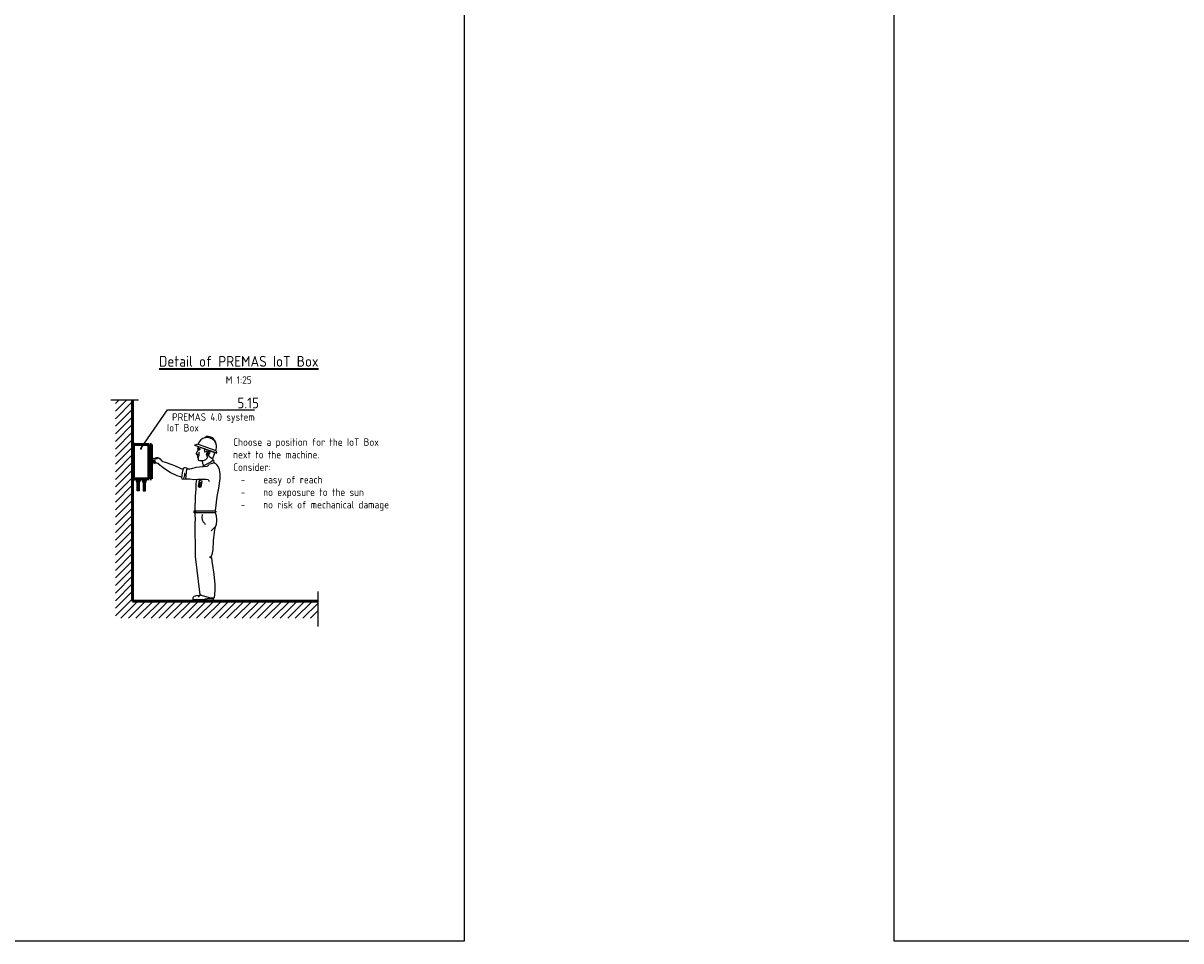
# Model space of a CAD drawing. Header units: millimetres. Extents: x -34725 to 178350, y -13707 to 126150.
# Tile 100 of 127: x -10140 to 3345, y 0 to 10696. Entities that reach past the tile are written whole.
import ezdxf
from ezdxf.enums import TextEntityAlignment as Align

# ---------------------------------------------------------------- set-up
doc = ezdxf.new("R2010")
doc.units = ezdxf.units.MM
for name, color, linetype in [('30', 7, 'CONTINUOUS'), ('4', 3, 'CONTINUOUS'), ('VIEW', 1, 'CONTINUOUS')]:
    doc.layers.add(name, color=color, linetype=linetype)
for name, color, linetype, lineweight in [('AM_0', 7, 'CONTINUOUS', 50), ('AM_4', 3, 'CONTINUOUS', 25), ('AM_6', 2, 'CONTINUOUS', 35), ('AM_8', 1, 'CONTINUOUS', 25), ('P-AM_5', 3, 'CONTINUOUS', 25), ('P-AM_6', 2, 'CONTINUOUS', 35)]:
    doc.layers.add(name, color=color, linetype=linetype, lineweight=lineweight)
doc.layers.add('AM_VIEWS', color=1, linetype='CONTINUOUS', lineweight=25, plot=False)
doc.styles.get("Standard").update_dxf_attribs({"font": 'isocp.shx'})
doc.linetypes.add('Amzigzag', pattern='A,0.0001,[135,ltypeshp.shx,S=0.04,R=0,X=0,Y=0],-11', length=11.0001)
doc.dimstyles.new('AM_ISO$7', dxfattribs={"dimtxt": 5, "dimasz": 2.5, "dimexe": 2, "dimexo": 1, "dimgap": 0.6, "dimtad": 1, "dimdsep": 46, "dimtxsty": 'Standard', "dimcen": 0, "dimclrd": 256, "dimclre": 256, "dimclrt": 2, "dimadec": 0, "dimazin": 2, "dimtp": 0.1, "dimtm": 0.1, "dimtfac": 0.71, "dimtmove": 0, "dimatfit": 3, "dimfxl": 1, "dimtfill": 1, "dimtfillclr": 256, "dimlwd": -1, "dimlwe": -1, "dimarcsym": 0})

# ---------------------------------------------------------------- blocks, each defined once
blk = doc.blocks.new('*E144')
at = {"layer": '30', "color": 30, "linetype": 'Continuous', "extrusion": (0, 0, -1)}
blk.add_ellipse((10518, -4076), major_axis=(-2.31, 2.31), ratio=0.999999, start_param=1.10556, end_param=1.105835, dxfattribs=at)
blk = doc.blocks.new('bonhomme qui bosse')
at = {"layer": 'AM_4'}
for p, q in [((-77, 1919), (-97, 1902)), ((-218, 1817), (-218, 1817)), ((-173, 1828), (-217, 1818)), ((-217, 1815), (37, 1724)), ((-216, 1818), (38, 1726)), ((-176, 1764), (-192, 1735)), ((-179, 1777), (-178, 1779)), ((-178, 1775), (-179, 1777)), ((-176, 1786), (-178, 1779)), ((-178, 1779), (-168, 1779)), ((-177, 1774), (-178, 1775)), ((-175, 1773), (-177, 1774)), ((-176, 1786), (-172, 1799)), ((-176, 1763), (-174, 1769)), ((-174, 1771), (-175, 1773)), ((-174, 1769), (-174, 1771)), ((-173, 1828), (30, 1755)), ((-168, 1779), (-160, 1777)), ((-160, 1777), (-146, 1768)), ((-96, 1753), (-101, 1774)), ((-73, 1764), (-78, 1740)), ((30, 1755), (38, 1726)), ((31, 1838), (31, 1846)), ((-712, 1665), (-696, 1664)), ((-709, 1645), (-703, 1644)), ((-708, 1634), (-705, 1632)), ((-705, 1632), (-695, 1630)), ((-703, 1644), (-687, 1644)), ((-696, 1664), (-680, 1663)), ((-696, 1620), (-690, 1618)), ((-692, 1631), (-684, 1632)), ((-687, 1644), (-677, 1643)), ((-687, 1619), (-673, 1618)), ((-684, 1632), (-677, 1632)), ((-681, 1663), (-672, 1668)), ((-680, 1663), (-671, 1662)), ((-676, 1631), (-670, 1630)), ((-672, 1668), (-668, 1670)), ((-671, 1662), (-661, 1660)), ((-668, 1670), (-662, 1671)), ((-662, 1671), (-657, 1673)), ((-662, 1660), (-653, 1660)), ((-657, 1673), (-653, 1673)), ((-653, 1673), (-650, 1674)), ((-653, 1660), (-649, 1662)), ((-649, 1662), (-652, 1663)), ((-650, 1674), (-643, 1672)), ((-643, 1672), (-637, 1670)), ((-637, 1670), (-619, 1657)), ((-619, 1657), (-607, 1643)), ((-607, 1643), (-587, 1626)), ((-587, 1626), (-558, 1617)), ((-198, 1724), (-198, 1720)), ((-198, 1718), (-198, 1717)), ((-192, 1736), (-197, 1725)), ((-196, 1714), (-193, 1713)), ((-193, 1713), (-189, 1713)), ((-189, 1713), (-186, 1713)), ((-186, 1713), (-184, 1713)), ((-185, 1692), (-185, 1692)), ((-184, 1713), (-183, 1713)), ((-182, 1697), (-184, 1694)), ((-184, 1678), (-182, 1674)), ((-183, 1713), (-181, 1713)), ((-182, 1681), (-183, 1681)), ((-180, 1713), (-182, 1698)), ((-181, 1683), (-182, 1682)), ((-181, 1713), (-179, 1713)), ((-181, 1689), (-171, 1688)), ((-179, 1713), (-177, 1713)), ((-174, 1684), (-179, 1683)), ((-179, 1672), (-178, 1672)), ((-178, 1713), (-173, 1713)), ((-176, 1672), (-175, 1671)), ((-174, 1666), (-176, 1657)), ((-176, 1657), (-175, 1649)), ((-175, 1649), (-171, 1641)), ((-174, 1668), (-174, 1666)), ((-173, 1713), (-170, 1713)), ((-169, 1687), (-172, 1684)), ((-171, 1688), (-167, 1690)), ((-171, 1641), (-161, 1637)), ((-167, 1689), (-168, 1689)), ((-168, 1689), (-167, 1689)), ((-165, 1728), (-167, 1721)), ((-167, 1721), (-167, 1717)), ((-167, 1717), (-167, 1715)), ((-167, 1715), (-166, 1709)), ((-168, 1714), (-167, 1715)), ((-166, 1709), (-164, 1701)), ((-164, 1731), (-165, 1728)), ((-161, 1736), (-164, 1731)), ((-164, 1701), (-163, 1698)), ((-163, 1698), (-162, 1697)), ((-162, 1697), (-162, 1697)), ((-161, 1637), (-151, 1637)), ((-151, 1637), (-142, 1637)), ((-143, 1637), (-132, 1637)), ((-142, 1637), (-137, 1636)), ((-137, 1636), (-132, 1634)), ((-132, 1634), (-128, 1628)), ((-128, 1628), (-125, 1623)), ((-125, 1623), (-123, 1617)), ((-97, 1737), (-96, 1747)), ((-82, 1738), (-97, 1737)), ((-96, 1747), (-96, 1753)), ((-78, 1736), (-82, 1738)), ((-29, 1620), (-80, 1593)), ((-78, 1740), (-78, 1736)), ((-76, 1705), (-75, 1714)), ((-74, 1701), (-76, 1705)), ((-76, 1702), (-72, 1693)), ((-75, 1714), (-75, 1721)), ((-74, 1723), (-72, 1725)), ((-70, 1699), (-74, 1701)), ((-72, 1693), (-69, 1682)), ((-69, 1682), (-67, 1675)), ((-68, 1725), (-66, 1723)), ((-67, 1739), (-67, 1739)), ((-65, 1737), (-66, 1739)), ((-61, 1701), (-66, 1699)), ((-65, 1721), (-65, 1720)), ((-63, 1735), (-64, 1735)), ((-62, 1719), (-56, 1720)), ((-59, 1744), (-61, 1739)), ((-61, 1739), (-61, 1737)), ((-52, 1709), (-61, 1701)), ((-53, 1748), (-53, 1748)), ((-52, 1704), (-53, 1705)), ((-48, 1742), (-52, 1747)), ((-50, 1711), (-52, 1709)), ((-50, 1694), (-52, 1704)), ((-45, 1687), (-50, 1694)), ((-49, 1728), (-46, 1736)), ((-47, 1740), (-48, 1742)), ((-40, 1678), (-45, 1687)), ((-40, 1728), (-42, 1721)), ((-39, 1681), (-40, 1678)), ((-26, 1669), (-39, 1681)), ((-37, 1749), (-37, 1742)), ((0, 1642), (-29, 1620)), ((-16, 1662), (-26, 1669)), ((-10, 1662), (-16, 1662)), ((-7, 1656), (-10, 1662)), ((10, 1713), (-6, 1656)), ((-6, 1656), (-3, 1648)), ((-3, 1648), (0, 1642)), ((0, 1642), (4, 1642)), ((4, 1642), (4, 1633)), ((4, 1633), (8, 1619)), ((8, 1619), (15, 1610)), ((12, 1722), (10, 1713)), ((15, 1732), (12, 1722)), ((38, 1725), (38, 1725)), ((-688, 1611), (-690, 1613)), ((-665, 1606), (-682, 1608)), ((-673, 1618), (-664, 1616)), ((-644, 1602), (-665, 1606)), ((-646, 1608), (-620, 1587)), ((-620, 1587), (-584, 1557)), ((-584, 1557), (-498, 1499)), ((-558, 1617), (-480, 1591)), ((-498, 1499), (-423, 1465)), ((-480, 1591), (-442, 1576)), ((-442, 1576), (-351, 1534)), ((-360, 1493), (-366, 1464)), ((-349, 1543), (-360, 1493)), ((-347, 1548), (-349, 1543)), ((-338, 1553), (-347, 1548)), ((-325, 1554), (-338, 1553)), ((-331, 1485), (-332, 1487)), ((-330, 1476), (-331, 1485)), ((-304, 1549), (-325, 1554)), ((-320, 1425), (-305, 1538)), ((-304, 1538), (-304, 1549)), ((-270, 1538), (-304, 1538)), ((-253, 1541), (-270, 1538)), ((-202, 1555), (-253, 1541)), ((-72, 1568), (-202, 1555)), ((-121, 1569), (-124, 1562)), ((-123, 1617), (-123, 1610)), ((-123, 1610), (-123, 1604)), ((-123, 1604), (-121, 1596)), ((-121, 1596), (-117, 1591)), ((-103, 1578), (-121, 1569)), ((-117, 1591), (-113, 1584)), ((-113, 1584), (-112, 1582)), ((-112, 1582), (-109, 1578)), ((-80, 1593), (-103, 1578)), ((-65, 1572), (-72, 1568)), ((-54, 1585), (-65, 1572)), ((-45, 1591), (-54, 1585)), ((-41, 1591), (-45, 1591)), ((11, 1609), (-33, 1595)), ((17, 1609), (15, 1610)), ((65, 1550), (76, 1486)), ((76, 1486), (78, 1429)), ((-423, 1465), (-372, 1448)), ((-366, 1464), (-370, 1438)), ((-370, 1438), (-364, 1426)), ((-364, 1426), (-357, 1422)), ((-357, 1422), (-342, 1423)), ((-342, 1423), (-332, 1455)), ((-342, 1423), (-324, 1421)), ((-332, 1455), (-330, 1465)), ((-330, 1472), (-330, 1476)), ((-330, 1465), (-330, 1472)), ((-324, 1421), (-320, 1425)), ((-319, 1426), (-273, 1423)), ((-273, 1423), (-228, 1417)), ((-228, 1417), (-179, 1420)), ((-200, 1365), (-202, 1307)), ((-193, 1416), (-200, 1365)), ((-179, 1420), (-128, 1419)), ((-164, 1403), (-176, 1340)), ((-167, 1389), (-131, 1382)), ((-156, 1387), (-167, 1333)), ((-128, 1396), (-164, 1403)), ((-141, 1383), (-150, 1330)), ((-139, 1333), (-128, 1396)), ((-128, 1419), (-95, 1420)), ((-95, 1420), (-86, 1420)), ((-87, 1420), (-58, 1415)), ((-58, 1415), (-45, 1395)), ((78, 1429), (61, 1316)), ((-210, 1222), (-213, 1055)), ((-204, 1264), (-210, 1222)), ((-202, 1307), (-204, 1264)), ((-176, 1340), (-161, 1328)), ((-161, 1328), (-139, 1333)), ((43, 1219), (24, 1052)), ((61, 1316), (43, 1219)), ((-222, 1027), (-222, 1053)), ((-222, 1053), (-204, 1053)), ((-204, 1027), (-222, 1027)), ((-219, 1030), (-219, 1050)), ((-219, 1050), (-207, 1050)), ((-207, 1030), (-219, 1030)), ((-213, 1027), (-209, 931)), ((-207, 1050), (-207, 1030)), ((-204, 1053), (-204, 1027)), ((-204, 1051), (-47, 1050)), ((-204, 1032), (-44, 1030)), ((-128, 1009), (-130, 971)), ((-130, 971), (-129, 952)), ((-129, 952), (-127, 945)), ((-127, 945), (-120, 931)), ((-47, 1050), (22, 1051)), ((-44, 1030), (27, 1032)), ((22, 1051), (23, 1051)), ((23, 1051), (23, 1051)), ((28, 1031), (27, 1031)), ((29, 1025), (28, 1031)), ((31, 1021), (29, 1025)), ((30, 1047), (31, 1039)), ((32, 1015), (31, 1021)), ((34, 1001), (32, 1015)), ((34, 1003), (40, 933)), ((-206, 520), (-209, 931)), ((-120, 931), (-115, 923)), ((-115, 923), (-101, 906)), ((-101, 906), (-92, 894)), ((-23, 819), (26, 869)), ((18, 849), (11, 803)), ((36, 892), (18, 849)), ((40, 933), (36, 892)), ((-1, 701), (-4, 602)), ((11, 803), (-1, 701)), ((-15, 544), (-24, 518)), ((-4, 602), (-15, 544)), ((-153, 71), (-206, 520)), ((-24, 518), (-41, 510)), ((-41, 510), (-36, 509)), ((-36, 509), (-22, 509)), ((-22, 509), (-19, 506)), ((-19, 506), (-17, 465)), ((-17, 465), (-12, 436)), ((-12, 440), (8, 308)), ((8, 308), (20, 198)), ((20, 198), (20, 121)), ((-238, 29), (-237, 4)), ((-237, 4), (-165, 2)), ((-237, 4), (-165, 2)), ((-233, 43), (-236, 36)), ((-146, 15), (-236, 17)), ((-146, 13), (-236, 14)), ((-207, 58), (-224, 51)), ((-146, 15), (-198, 16)), ((-146, 13), (-198, 14)), ((-160, 63), (-197, 61)), ((-160, 63), (-187, 62)), ((-164, 61), (-176, 46)), ((-164, 61), (-176, 46)), ((-119, 2), (-165, 3)), ((-148, 68), (-164, 61)), ((-148, 68), (-164, 61)), ((-141, 67), (-153, 71)), ((-140, 66), (-153, 69)), ((-119, 15), (-146, 15)), ((-119, 13), (-146, 13)), ((-141, 67), (-47, 40)), ((-94, 20), (-119, 15)), ((-95, 6), (-119, 2)), ((-94, 18), (-118, 13)), ((-71, 14), (-95, 6)), ((-69, 27), (-94, 20)), ((-69, 25), (-94, 18)), ((-70, 1), (-71, 14)), ((0, 0), (-70, 1)), ((0, 24), (-69, 27)), ((0, 22), (-69, 25)), ((-47, 40), (10, 36)), ((1, 37), (0, 0)), ((20, 121), (11, 36))]:
    blk.add_line(p, q, dxfattribs=at)
for centre, major_axis, start_param, end_param in [((-70, 1798), (-17, 107), 4.15277, 7.416564), ((-71, 1811), (76.4, 76.4), 5.824169, 7.125924), ((-217, 1817), (-0.616, 0.616), -1.129868, 0.439095), ((-217, 1816), (-0.616, 0.616), 0.440306, 2.010976), ((-167, 1787), (16.9, 16.9), 3.742633, 4.476715), ((-167, 1757), (-11.2, 11.2), 4.591978, 5.731983), ((-161, 1768), (-5.36, 5.36), 0.109274, 1.437376), ((-712, 1655), (-6.78, 6.78), -0.820305, 2.42233), ((-711, 1639), (-4.62, 4.62), -1.094216, -0.719262), ((-703, 1638), (4.62, 4.62), 0.765545, 3.07952), ((-691, 1625), (-4.62, 4.62), -0.712302, 1.508813), ((-688, 1616), (-2.31, 2.31), -0.982927, 1.508756), ((-194, 1724), (-2.31, 2.31), 0.307794, 0.647276), ((-195, 1719), (2.31, 2.31), 2.217623, 2.586634), ((-194, 1717), (-2.31, 2.31), 1.015698, 1.879409), ((-181, 1693), (-2.31, 2.31), 0.157799, 0.802851), ((-181, 1692), (-2.31, 2.31), 0.802851, 2.413012), ((-181, 1679), (-2.31, 2.31), -0.063133, 1.163236), ((-185, 1699), (2.31, 2.31), 4.86981, 5.386353), ((-179, 1676), (-2.31, 2.31), 1.162432, 2.373648), ((-179, 1680), (-2.31, 2.31), -0.715266, -0.063503), ((-178, 1669), (2.31, 2.31), 0.154, 0.802851), ((-177, 1669), (2.31, 2.31), 5.436726, 6.437147), ((-174, 1687), (-2.31, 2.31), 2.426833, 2.941506), ((-170, 1717), (-2.31, 2.31), 2.478656, 3.22048), ((-171, 1689), (2.31, 2.31), 4.512015, 5.329538), ((-133, 1724), (-61.6, 61.6), 2.365683, 3.096677), ((-72, 1720), (2.31, 2.31), 1.465136, 2.284349), ((-89, 1676), (15.4, 15.4), 4.667474, 5.376279), ((-70, 1722), (-2.31, 2.31), -1.483477, -0.105953), ((-68, 1704), (-3.85, 3.85), 1.981901, 2.714021), ((-66, 1739), (-0.385, 0.385), 4.248323, 6.526265), ((-72, 1674), (3.85, 3.85), 5.376279, 5.692801), ((-68, 1721), (-2.31, 2.31), 4.022986, 4.799715), ((-63, 1738), (-1.54, 1.54), 1.106558, 2.09148), ((-63, 1721), (1.54, 1.54), 2.480368, 4.24282), ((-63, 1737), (1.54, 1.54), 3.662868, 5.437081), ((-54, 1743), (-3.85, 3.85), -0.977585, 0.47607), ((-60, 1731), (7.7, 7.7), 4.242943, 5.191421), ((-53, 1747), (-0.77, 0.77), 4.589825, 5.305058), ((-72, 1735), (23.1, 23.1), 4.678945, 5.083426), ((-52, 1738), (3.85, 3.85), 5.19104, 5.955265), ((-70, 1741), (-23.1, 23.1), 3.512538, 3.944444), ((37, 1725), (-0.616, 0.616), 2.011441, 3.577509), ((38, 1725), (-0.616, 0.616), 3.577649, 5.152772), ((-681, 1617), (6.78, 6.78), 3.079595, 3.804173), ((-648, 1581), (15.4, 15.4), 0.102314, 0.62357), ((-30, 1522), (-69.7, 69.7), 4.215987, 5.004977), ((24, 1046), (-3.85, 3.85), 4.122877, 5.75236), ((26, 1038), (-3.85, 3.85), 2.58343, 4.12324), ((-221, 29), (-11.6, 11.6), 0.333481, 0.804978), ((-218, 36), (-11.6, 11.6), -0.397763, 0.333525), ((-194, 28), (-23.1, 23.1), -0.695879, -0.380312)]:
    blk.add_ellipse(centre, major_axis=major_axis, ratio=1, start_param=start_param, end_param=end_param, dxfattribs=at)
at = {"layer": 'AM_4', "xscale": -1}
blk.add_blockref('*E144', (10348, 5764), dxfattribs=at)
blk = doc.blocks.new('A$C20396986')
at = {"layer": 'AM_0'}
for p, q in [((-11, -11), (-11, 0)), ((-6, 0), (-6, -29)), ((6, 0), (6, -29)), ((11, -11), (11, 0)), ((-14, -11), (-14, -11)), ((-14, -11), (-14, -11)), ((-14, -11), (-13, -11)), ((-14, -24), (-14, -11)), ((-14, -11), (-14, -24)), ((-14, -11), (-14, -24)), ((-14, -24), (-14, -11)), ((-14, -11), (-14, -24)), ((-14, -24), (-14, -24)), ((-14, -24), (-14, -24)), ((-14, -24), (-14, -24)), ((-14, -24), (-14, -24)), ((-13, -25), (-14, -24)), ((-12, -26), (-14, -24)), ((-13, -11), (-13, -11)), ((-13, -11), (-12, -11)), ((-13, -11), (-13, -25)), ((-13, -24), (-13, -11)), ((-13, -25), (-13, -11)), ((-13, -24), (-13, -25)), ((-12, -25), (-13, -24)), ((-13, -25), (-12, -25)), ((-11, -26), (-13, -25)), ((-12, -11), (-11, -11)), ((-12, -11), (-12, -25)), ((-12, -25), (-12, -11)), ((-12, -25), (-11, -26)), ((-10, -26), (-12, -25)), ((-12, -26), (-10, -26)), ((-12, -26), (-12, -27)), ((-11, -11), (-10, -11)), ((-11, -11), (-11, -26)), ((-11, -11), (-11, -25)), ((-10, -26), (-11, -25)), ((-11, -25), (-10, -26)), ((-10, -11), (-9, -11)), ((-10, -11), (-10, -25)), ((-10, -11), (-10, -26)), ((-10, -11), (-10, -26)), ((-9, -25), (-10, -25)), ((-10, -25), (-10, -26)), ((-10, -26), (0, -26)), ((-9, -11), (-8, -11)), ((-9, -11), (-9, -24)), ((-9, -11), (-9, -25)), ((-8, -25), (-9, -24)), ((-9, -24), (-9, -25)), ((-8, -11), (-8, -11)), ((-8, -11), (-7, -11)), ((-8, -24), (-8, -11)), ((-8, -11), (-8, -24)), ((-8, -11), (-8, -25)), ((-7, -24), (-8, -24)), ((-8, -24), (-8, -24)), ((-8, -24), (-8, -25)), ((-7, -11), (-7, -11)), ((-7, -11), (-7, -11)), ((-7, -11), (-7, -11)), ((-6, -11), (-7, -11)), ((-7, -11), (-7, -24)), ((-7, -11), (-7, -24)), ((-7, -24), (-7, -11)), ((-7, -11), (-7, -24)), ((-7, -11), (-7, -24)), ((-7, -24), (-7, -24)), ((-7, -24), (-7, -24)), ((-6, -24), (-7, -24)), ((-7, -24), (-7, -24)), ((-7, -24), (-7, -24)), ((-7, -32), (7, -32)), ((-6, -11), (-5, -11)), ((-6, -24), (-6, -11)), ((-5, -25), (-6, -24)), ((-6, -29), (6, -29)), ((-5, -11), (-4, -11)), ((-5, -11), (-5, -25)), ((-4, -24), (-5, -25)), ((-4, -11), (-3, -11)), ((-4, -24), (-4, -11)), ((-3, -25), (-4, -24)), ((-3, -11), (-3, -11)), ((-3, -11), (-2, -11)), ((-3, -11), (-3, -25)), ((-3, -25), (-3, -11)), ((-2, -26), (-3, -25)), ((-3, -25), (-3, -25)), ((-2, -11), (-1, -11)), ((-2, -11), (-2, -26)), ((-1, -25), (-2, -26)), ((-2, -32), (-2, -142)), ((-1, -11), (0, -11)), ((-1, -25), (-1, -11)), ((0, -26), (-1, -25)), ((0, -11), (1, -11)), ((0, -11), (0, -26)), ((1, -25), (0, -26)), ((0, -26), (10, -26)), ((1, -11), (2, -11)), ((1, -11), (1, -25)), ((2, -26), (1, -25)), ((2, -11), (3, -11)), ((2, -11), (2, -26)), ((3, -25), (2, -26)), ((3, -11), (3, -11)), ((3, -11), (4, -11)), ((3, -11), (3, -25)), ((3, -11), (3, -25)), ((4, -24), (3, -25)), ((3, -25), (3, -25)), ((3, -32), (3, -142)), ((4, -11), (5, -11)), ((5, -25), (4, -24)), ((5, -11), (6, -11)), ((5, -11), (5, -25)), ((6, -24), (5, -25)), ((7, -11), (6, -11)), ((6, -11), (6, -24)), ((7, -24), (6, -24)), ((7, -11), (7, -24)), ((7, -24), (7, -11)), ((7, -11), (8, -11)), ((7, -11), (7, -11)), ((7, -11), (7, -24)), ((7, -11), (7, -11)), ((7, -11), (7, -11)), ((7, -11), (7, -24)), ((7, -24), (7, -11)), ((7, -24), (7, -24)), ((8, -24), (7, -24)), ((7, -24), (7, -24)), ((7, -24), (7, -24)), ((7, -24), (7, -24)), ((8, -11), (8, -24)), ((8, -24), (8, -11)), ((8, -11), (8, -11)), ((8, -11), (9, -11)), ((8, -11), (8, -25)), ((8, -24), (8, -24)), ((8, -25), (8, -24)), ((9, -24), (8, -25)), ((9, -11), (10, -11)), ((9, -24), (9, -11)), ((9, -11), (9, -25)), ((9, -25), (9, -24)), ((10, -25), (9, -25)), ((10, -11), (11, -11)), ((10, -25), (10, -11)), ((10, -11), (10, -26)), ((10, -11), (10, -26)), ((10, -26), (10, -25)), ((11, -25), (10, -26)), ((12, -25), (10, -26)), ((10, -26), (11, -25)), ((10, -26), (12, -26)), ((11, -11), (12, -11)), ((11, -25), (11, -11)), ((11, -11), (11, -26)), ((11, -26), (12, -25)), ((13, -25), (11, -26)), ((12, -11), (13, -11)), ((12, -11), (12, -25)), ((12, -11), (12, -25)), ((13, -24), (12, -25)), ((12, -26), (14, -24)), ((12, -25), (13, -25)), ((12, -26), (12, -27)), ((13, -11), (13, -11)), ((13, -11), (14, -11)), ((13, -11), (13, -25)), ((13, -11), (13, -24)), ((13, -11), (13, -25)), ((13, -25), (13, -24)), ((14, -24), (13, -25)), ((14, -11), (14, -11)), ((14, -11), (14, -11)), ((14, -11), (14, -24)), ((14, -24), (14, -11)), ((14, -11), (14, -24)), ((14, -11), (14, -24)), ((14, -11), (14, -24)), ((14, -24), (14, -24)), ((14, -24), (14, -24)), ((14, -24), (14, -24)), ((14, -24), (14, -24))]:
    blk.add_line(p, q, dxfattribs=at)
for centre, start, end in [((-7, -27), 180, 270), ((7, -27), 270, 0)]:
    blk.add_arc(centre, 5.18, start, end, dxfattribs=at)
at = {"layer": 'AM_4', "linetype": 'Amzigzag'}
blk.add_line((-13, -142), (13, -142), dxfattribs=at)
blk = doc.blocks.new('A$C5555641E')
at = {"layer": 'AM_8'}
h = blk.add_hatch(dxfattribs=at)
h.set_pattern_fill('_U', color=256, scale=62.5, angle=45, style=0, pattern_type=0)
h.set_pattern_definition([(45, (19706.14, -66259.58), (-44.194174, 44.194174), [])])
h.paths.add_polyline_path([(-1436, -2894), (-1436, -354), (-1236, -354), (-1236, -2694), (920, -2694), (920, -2894)])
at = {"layer": 'AM_0'}
for p, q in [((-1236, -354), (-1236, -2694)), ((-1236, -849), (-1236, -829)), ((-1226, -849), (-1236, -849)), ((-1226, -869), (-1226, -849)), ((-1226, -1269), (-1226, -869)), ((-1226, -869), (-1046, -869)), ((-1046, -889), (-1046, -869)), ((-1036, -889), (-1046, -889)), ((-1046, -1249), (-1046, -889)), ((-1036, -869), (-1016, -869)), ((-1036, -869), (-1036, -889)), ((-1036, -889), (-1036, -1249)), ((-1016, -869), (-1016, -1269)), ((-1016, -1040), (-1008, -1047)), ((-1008, -1047), (-1008, -1090)), ((-1008, -1090), (-1016, -1097)), ((-1226, -1289), (-1236, -1289)), ((-1236, -1289), (-1236, -1309)), ((-1046, -1269), (-1226, -1269)), ((-1226, -1269), (-1226, -1289)), ((-1036, -1249), (-1046, -1249)), ((-1046, -1249), (-1046, -1269)), ((-1036, -1269), (-1036, -1249)), ((-1016, -1269), (-1036, -1269)), ((-1236, -2694), (920, -2694))]:
    blk.add_line(p, q, dxfattribs=at)
at = {"layer": 'AM_4', "linetype": 'Amzigzag'}
for p, q in [((-1168, -354), (-1490, -354)), ((920, -2582), (920, -2991))]:
    blk.add_line(p, q, dxfattribs=at)
at = {"layer": 'AM_0', "xscale": -1}
blk.add_blockref('A$C20396986', (-1171, -1269), dxfattribs=at)
at = {"layer": 'AM_0'}
blk.add_blockref('A$C20396986', (-1100, -1269), dxfattribs=at)
at = {"layer": 'AM_4', "color": 2, "lineweight": -2}
blk.add_blockref('bonhomme qui bosse', (-298, -2694), dxfattribs=at)
at = {"layer": 'AM_6', "color": 2, "insert": (-65, -798), "char_height": 87.5, "attachment_point": 1}
blk.add_mtext_dynamic_manual_height_columns('Choose a position for the IoT Box next to the machine.\\PConsider:\\P\\pxi-3,l4,t4;-^Ieasy of reach\\P-^Ino exposure to the sun\\P-^Ino risk of mechanical damage', width=1753.27, gutter_width=438, heights=[0], dxfattribs=at)
at = {"layer": 'P-AM_6', "color": 7}
blk.add_text('%%UDetail of PREMAS IoT Box', height=125, dxfattribs=at).set_placement((0, 0), align=Align.BOTTOM_CENTER)
at = {"layer": 'P-AM_6'}
blk.add_text('M 1:25', height=87.5, dxfattribs=at).set_placement((0, -188), align=Align.BOTTOM_CENTER)
at = {"layer": 'P-AM_6', "color": 7}
blk.add_text('5.15', height=125, dxfattribs=at).set_placement((-17, -385), align=Align.MIDDLE_LEFT)
at = {"layer": 'P-AM_6'}
for s, p in [('PREMAS 4.0 system', (187, -593)), ('IoT Box', (-464, -718))]:
    blk.add_text(s, height=87.5, dxfattribs=at).set_placement(p, align=Align.RIGHT)
at = {"layer": 'P-AM_5'}
blk.add_leader([(-1139, -917), (-831, -465), (184, -465)], dimstyle='AM_ISO$7', override={"dimscale": 25, "dimasz": 1, "dimdec": 1, "dimrnd": 1, "dimadec": 2, "dimtp": 2, "dimtm": 2, "dimtdec": 0, "dimldrblk": 'DOT'}, dxfattribs=at)

msp = doc.modelspace()

# ---------------------------------------------------------------- linework, layer by layer
at = {"layer": 'AM_VIEWS'}
msp.add_lwpolyline([(-34725, 0), (-5000, 0), (-5000, 21025), (-34725, 21025)], close=True, dxfattribs=at)
at = {"layer": 'VIEW'}
msp.add_lwpolyline([(0, 0), (178350, 0), (178350, 126150), (0, 126150)], close=True, dxfattribs=at)

# ---------------------------------------------------------------- block references
at = {"layer": '4'}
msp.add_blockref('A$C5555641E', (-7628.983, 6654.79), dxfattribs=at)

doc.saveas('drawing.dxf')
